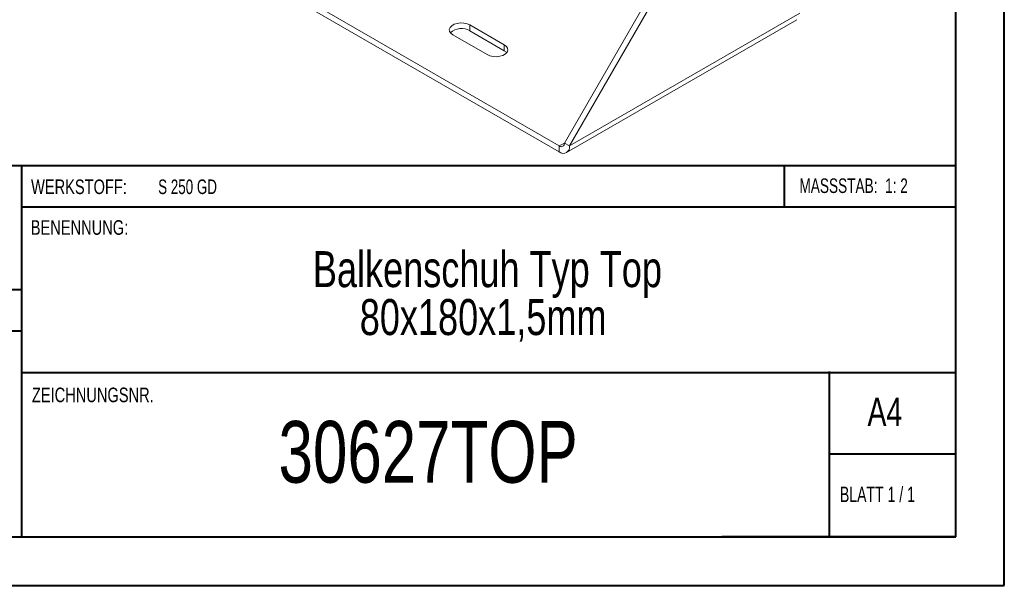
# Model space of a CAD drawing. Header units: millimetres. Extents: x 0 to 210, y 0 to 297.
# Tile 2 of 6: x 109 to 210, y 0 to 58. Entities that reach past the tile are written whole.
import ezdxf

# ---------------------------------------------------------------- set-up
doc = ezdxf.new("R2010")
doc.units = ezdxf.units.MM
doc.styles.add('SLDTEXTSTYLE0', font='TXT', dxfattribs={"width": 0.75})
doc.styles.add('SLDTEXTSTYLE1', font='TXT', dxfattribs={"width": 0.681818})
doc.styles.add('SLDTEXTSTYLE2', font='TXT', dxfattribs={"width": 0.7})
doc.styles.add('SLDTEXTSTYLE3', font='TXT', dxfattribs={"width": 0.6875})

# ---------------------------------------------------------------- blocks, each defined once
blk = doc.blocks.new('SW_NOTE_1')
at = {"color": 0, "linetype": 'Continuous', "lineweight": 0, "char_height": 3.7042, "attachment_point": 2, "style": 'SLDTEXTSTYLE0'}
for s, insert in [('Balkenschuh Typ Top', (24.66, 4.77)), ('80x180x1,5mm', (24.22, -0.16))]:
    blk.add_mtext(s, dxfattribs=dict(at, insert=insert))

msp = doc.modelspace()

# ---------------------------------------------------------------- linework, layer by layer
at = {"color": 7, "linetype": 'Continuous', "lineweight": 40}
for p, q in [((210.08, 0.21), (210.08, 297.21)), ((205.08, 5.21), (205.08, 292.21)), ((205.08, 43.37), (10.11, 43.37)), ((108.91, 43.37), (108.91, 5.12)), ((187.47, 39.12), (187.47, 43.37)), ((205.08, 39.12), (108.91, 39.12)), ((108.91, 30.62), (10.11, 30.62)), ((108.91, 26.37), (10.11, 26.37)), ((108.91, 22.12), (205.08, 22.12)), ((192.08, 5.21), (192.08, 22.21)), ((205.08, 13.71), (192.08, 13.71)), ((10.08, 5.21), (205.08, 5.21)), ((205.08, 5.21), (180.99, 5.21)), ((0.08, 0.21), (210.08, 0.21))]:
    msp.add_line(p, q, dxfattribs=at)
at = {"color": 7, "linetype": 'Continuous', "lineweight": 15}
for p, q in [((164.8, 45.71), (175.76, 64.7)), ((165.33, 45.41), (176.29, 64.39)), ((137.05, 61.12), (164.27, 45.41)), ((137.05, 60.51), (164.27, 44.8)), ((165.33, 45.41), (189.02, 59.08)), ((158.62, 55.82), (155.08, 57.86)), ((155.08, 57.25), (155.08, 57.86)), ((165.02, 44.72), (188.71, 58.4)), ((153.31, 56.84), (156.85, 54.8)), ((158.62, 55.21), (155.08, 57.25)), ((158.62, 55.21), (158.62, 55.82)), ((164.8, 45.71), (164.27, 45.41)), ((164.8, 45.71), (165.33, 45.41)), ((164.27, 45.41), (164.27, 44.8))]:
    msp.add_line(p, q, dxfattribs=at)
at = {"color": 7, "linetype": 'Continuous', "lineweight": 15, "flags": 128}
for points in [[(155.08, 57.86), (154.8, 57.98), (154.46, 58.05), (154.11, 58.07), (153.76, 58.02), (153.45, 57.93), (153.2, 57.78), (153.03, 57.6), (152.95, 57.4), (152.98, 57.19), (153.1, 57), (153.31, 56.84)], [(156.85, 54.8), (157.13, 54.67), (157.47, 54.6), (157.82, 54.59), (158.17, 54.63), (158.48, 54.73), (158.73, 54.87), (158.9, 55.05), (158.98, 55.26), (158.95, 55.46), (158.83, 55.65), (158.62, 55.82)], [(158.86, 55), (158.83, 55.04), (158.62, 55.21)]]:
    msp.add_lwpolyline(points, dxfattribs=at)
at = {"color": 7, "linetype": 'Continuous', "lineweight": 15}
for centre, radius, start, end in [((154.21, 55.78), 1.71, 59.3376, 132.2229), ((164.48, 45.66), 0.328, 230.7967, 9.214), ((164.69, 45.3), 0.655, 230.7967, 9.214)]:
    msp.add_arc(centre, radius, start, end, dxfattribs=at)

# ---------------------------------------------------------------- block references
at = {"color": 7, "linetype": 'Continuous', "lineweight": 0}
msp.add_blockref('SW_NOTE_1', (132.22, 29.82), dxfattribs=at)

# ---------------------------------------------------------------- texts
for s, insert, char_height, attachment_point, style in [('WERKSTOFF:', (109.91, 41.96), 1.5, 1, 'SLDTEXTSTYLE0'), ('S 250 GD', (122.99, 41.96), 1.5, 1, 'SLDTEXTSTYLE3'), ('MASSSTAB:  1: 2', (188.99, 42.07), 1.5, 1, 'SLDTEXTSTYLE2'), ('BENENNUNG:', (109.88, 37.77), 1.5, 1, 'SLDTEXTSTYLE0'), ('ZEICHNUNGSNR.', (110, 20.55), 1.5, 1, 'SLDTEXTSTYLE0'), ('A4', (196, 19.52), 2.91, 1, 'SLDTEXTSTYLE0'), ('30627TOP', (150.78, 17.12), 6.35, 2, 'SLDTEXTSTYLE0'), ('BLATT 1 / 1', (193.16, 10.36), 1.5875, 1, 'SLDTEXTSTYLE1')]:
    msp.add_mtext(s, dxfattribs=dict(at, insert=insert, char_height=char_height, attachment_point=attachment_point, style=style))

doc.saveas('drawing.dxf')
